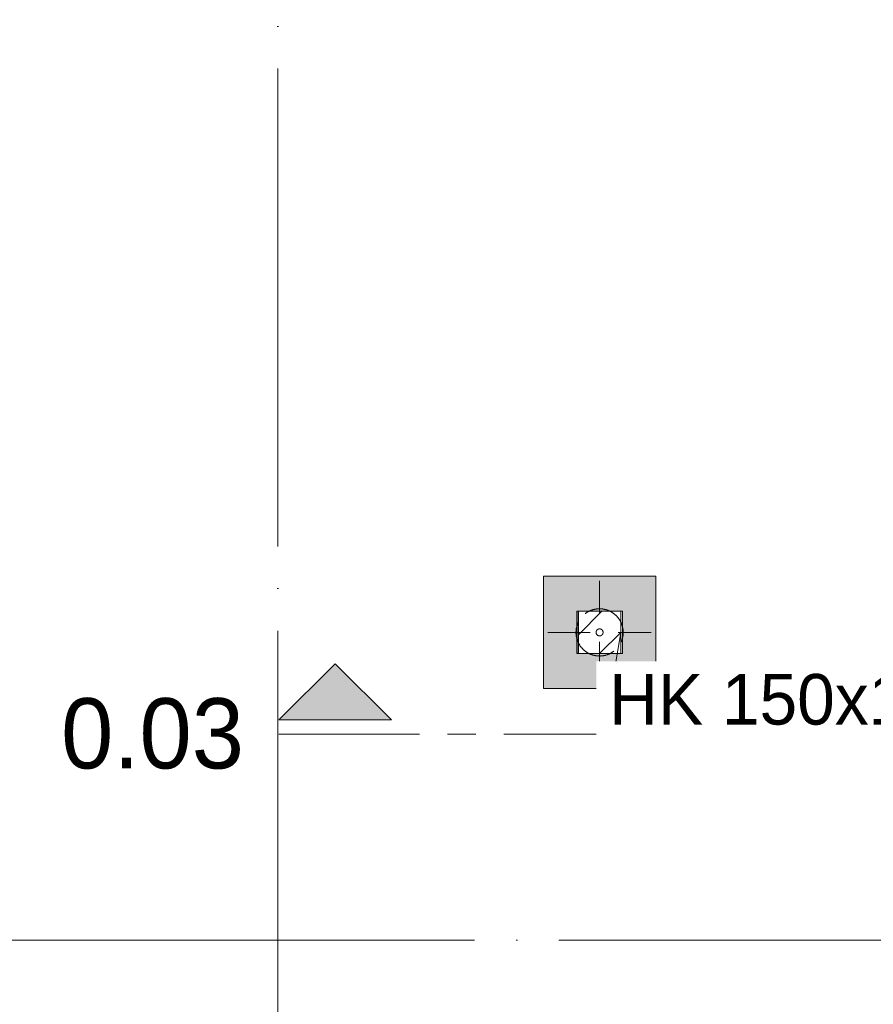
# Model space of a CAD drawing. Header units: millimetres. Extents: x -2900 to 56100, y -900 to 49332.
# Tile 8 of 35: x 4082 to 7119, y 14372 to 17875. Entities that reach past the tile are written whole.
import ezdxf

# ---------------------------------------------------------------- set-up
doc = ezdxf.new("R2010")
doc.units = ezdxf.units.MM
for name, pattern in [('WSP_hartlijn', [800, 500, -100, 100, -100]), ('WSP_hhidden', [250, 150, -100]), ('WSP_stramienlijn', [2000, 1700, -150, 0, -150])]:
    doc.linetypes.add(name, pattern=pattern)
for name, color, linetype, lineweight in [('03_viewports - sections', 1, 'Continuous', 13), ('07_stramien', 4, 'Continuous', 13), ('16_funderingsconstructies', 2, 'Continuous', 18), ('28_hoofddraagconstructies - kolommen en liggers', 1, 'Continuous', 13), ('28_hoofddraagconstructies - kolommen en liggers - hout', 1, 'Continuous', 13), ('28_hoofddraagconstructies - kolommen en liggers - hout -cut-', 2, 'Continuous', 18), ('28_hoofddraagconstructies - tags', 7, 'Continuous', 18)]:
    doc.layers.add(name, color=color, linetype=linetype, lineweight=lineweight)
doc.layers.add('16_funderingsconstructies - voeten en balken', color=2, linetype='Continuous')
doc.styles.add('Revittext_1', font='txt', dxfattribs={"height": 250})
doc.styles.add('Revittext_I', font='txt', dxfattribs={"height": 180})

# ---------------------------------------------------------------- blocks, each defined once
blk = doc.blocks.new('16_WSP_SF_beton - poer rechthoek v18-1 - 1-paals poer_ 400x400x400mm-1100585-beg gr - plot - 100')
at = {"layer": '28_hoofddraagconstructies - kolommen en liggers', "linetype": 'WSP_hhidden'}
h = blk.add_hatch(color=256, dxfattribs=at)
h.paths.add_polyline_path([(-76, -200), (200, -200), (200, 200), (-200, 200), (-200, -200), (-81, -200)])
h.paths.add_polyline_path([(75, -75), (-81, -75), (-81, 75), (81, 75), (81, -75), (76, -75)])
at = {"layer": '16_funderingsconstructies - voeten en balken', "lineweight": 18}
for p, q in [((200, 200), (-200, 200)), ((-200, 200), (-200, -200)), ((200, -200), (200, 200)), ((-200, -200), (200, -200))]:
    blk.add_line(p, q, dxfattribs=at)
blk = doc.blocks.new('17_WSP_FD_beton - fundatiepaal v21-1 - ø168_178 _stalen buis_-1347608-beg gr - plot - 100')
at = {"layer": '16_funderingsconstructies', "linetype": 'WSP_hhidden', "lineweight": 13}
for p, q in [((0, -184), (0, 184)), ((-184, 0), (184, 0))]:
    blk.add_line(p, q, dxfattribs=at)
for start, end in [(24.8827, 155.1173), (170.8798, 189.1202), (155.424, 170.5731), (9.4269, 24.576), (360, 9.1202), (350.8798, 360), (189.4269, 204.576), (335.424, 350.5731), (204.8827, 335.1173)]:
    blk.add_arc((0, 0), 84, start, end, dxfattribs=at)
blk = doc.blocks.new('WSP_voetplaat houten kolom - WSP_voetplaat houten kolom-1286398-beg gr - plot - 100')
at = {"layer": '28_hoofddraagconstructies - kolommen en liggers'}
for p, q in [((-81, 75), (-76, 75)), ((-81, -75), (-81, 75)), ((-76, -75), (-76, 75)), ((76, 75), (81, 75)), ((76, -75), (76, 75)), ((81, -75), (81, 75)), ((-76, -75), (-81, -75)), ((81, -75), (76, -75))]:
    blk.add_line(p, q, dxfattribs=at)
at = {"layer": '28_hoofddraagconstructies - kolommen en liggers', "linetype": 'WSP_hhidden'}
for p, q in [((-76, 75), (-75, 75)), ((75, 75), (76, 75)), ((-75, -75), (-76, -75)), ((76, -75), (75, -75))]:
    blk.add_line(p, q, dxfattribs=at)
for start, end in [(360, 180), (180, 360)]:
    blk.add_arc((0, 0), 12.5, start, end, dxfattribs=at)
blk = doc.blocks.new('Detail View - Horizontaal links-29825-beg gr - plot - 100')
at = {"layer": '03_viewports - sections'}
blk.add_hatch(color=240, dxfattribs=at).paths.add_polyline_path([(4.005, 0.5), (0, 0.5), (2.002, 2.502)])
at = {"layer": '03_viewports - sections', "color": 240}
for p, q in [((2.002, 2.502), (0, 0.5)), ((4.005, 0.5), (2.002, 2.502)), ((0, 0.5), (4.005, 0.5))]:
    blk.add_line(p, q, dxfattribs=at)

msp = doc.modelspace()

# ---------------------------------------------------------------- hatches: boundary and pattern name
at = {"layer": '28_hoofddraagconstructies - kolommen en liggers - hout'}
h = msp.add_hatch(dxfattribs=at)
h.set_pattern_fill('FP_3', color=256, style=0, pattern_type=2)
h.set_pattern_definition([(45, (0, 0), (-70.7107, 70.7107), [])])
h.paths.add_polyline_path([(6220, 15620), (6220, 15770), (6070, 15770), (6070, 15620)])

# ---------------------------------------------------------------- linework, layer by layer
at = {"layer": '03_viewports - sections', "color": 20, "linetype": 'WSP_hartlijn', "lineweight": 18}
msp.add_line((5004.4, 15333.4), (7060.3, 15333.4), dxfattribs=at)
at = {"layer": '07_stramien', "linetype": 'WSP_stramienlijn'}
for p, q in [((5000, 0), (5000, 48432.3)), ((-2000, 14600), (55200, 14600))]:
    msp.add_line(p, q, dxfattribs=at)
at = {"layer": '28_hoofddraagconstructies - kolommen en liggers - hout -cut-'}
for p, q in [((6070, 15770), (6070, 15620)), ((6220, 15770), (6070, 15770)), ((6220, 15620), (6220, 15770)), ((6070, 15620), (6220, 15620))]:
    msp.add_line(p, q, dxfattribs=at)
at = {"layer": '28_hoofddraagconstructies - tags'}
msp.add_line((6220, 15695), (6178.8, 15449.8), dxfattribs=at)

# ---------------------------------------------------------------- block references
at = {"layer": '03_viewports - sections', "color": 20, "lineweight": 18, "xscale": 99.99999999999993, "yscale": 99.99999999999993, "zscale": 99.99999999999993}
msp.add_blockref('Detail View - Horizontaal links-29825-beg gr - plot - 100', (5004.4, 15333.4), dxfattribs=at)
at = {"layer": '16_funderingsconstructies', "linetype": 'WSP_hhidden', "lineweight": 13}
msp.add_blockref('17_WSP_FD_beton - fundatiepaal v21-1 - ø168_178 _stalen buis_-1347608-beg gr - plot - 100', (6145, 15695), dxfattribs=at)
at = {"layer": '28_hoofddraagconstructies - kolommen en liggers'}
msp.add_blockref('16_WSP_SF_beton - poer rechthoek v18-1 - 1-paals poer_ 400x400x400mm-1100585-beg gr - plot - 100', (6145, 15695), dxfattribs=at)
at = {"layer": '28_hoofddraagconstructies - kolommen en liggers', "linetype": 'WSP_hhidden'}
msp.add_blockref('WSP_voetplaat houten kolom - WSP_voetplaat houten kolom-1286398-beg gr - plot - 100', (6145, 15695), dxfattribs=at)

# ---------------------------------------------------------------- texts
at = {"layer": '03_viewports - sections', "color": 20, "insert": (4229.6, 15460.9), "char_height": 250, "width": 817.721, "attachment_point": 1, "style": 'Revittext_1'}
msp.add_mtext('0.03', dxfattribs=at)

# ---------------------------------------------------------------- next in the draw order: texts
at = {"layer": '28_hoofddraagconstructies - tags', "lineweight": 13, "insert": (6178.8, 15547), "char_height": 180, "width": 2140.506, "attachment_point": 1, "style": 'Revittext_I', "bg_fill": 3, "box_fill_scale": 1.25, "bg_fill_color": 256, "bg_fill_true_color": 13158600, "bg_fill_transparency": 0}
msp.add_mtext('HK 150x150mm', dxfattribs=at)

doc.saveas('drawing.dxf')
